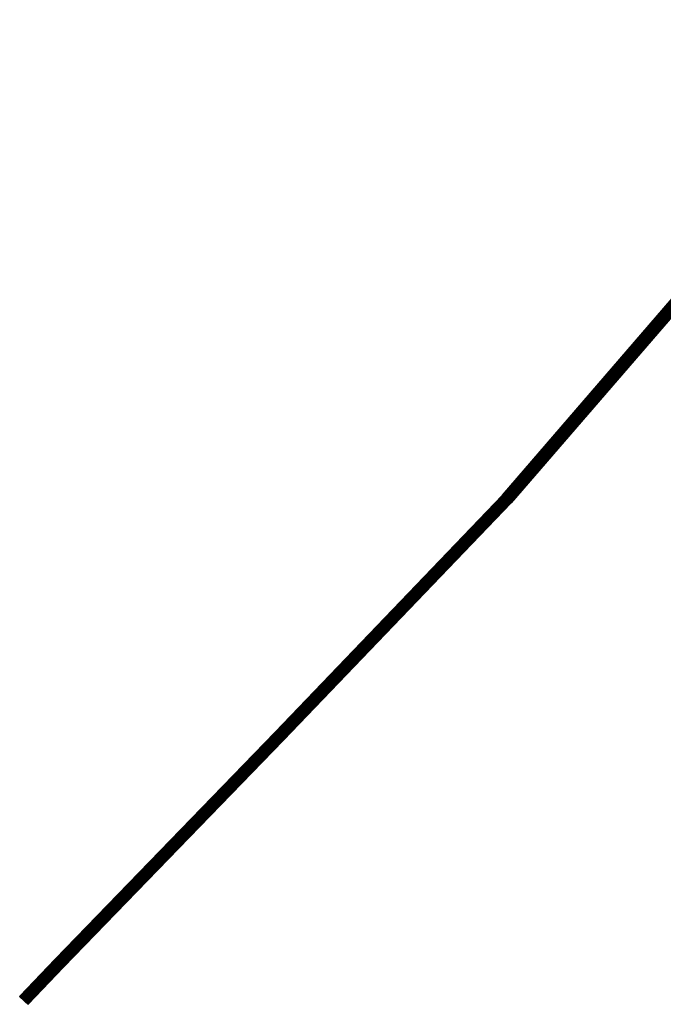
# Model space of a CAD drawing. Header units: metres. Extents: x 93672 to 93855, y 1247193 to 1247330.
# Tile 1 of 256: x 93671.96 to 93678.53, y 1247192.81 to 1247202.88. Entities that reach past the tile are written whole.
import ezdxf

# ---------------------------------------------------------------- set-up
doc = ezdxf.new("R2010")
doc.units = ezdxf.units.M
doc.layers.add('BKK_lavspent_jord_flyttes', color=160, linetype='Continuous')

msp = doc.modelspace()

# ---------------------------------------------------------------- meshes
at = {"layer": 'BKK_lavspent_jord_flyttes'}
mesh = msp.add_polyface(dxfattribs=at)
corners = [(93681.13, 1247202.883, 0.941), (93679.068, 1247200.39, 0.951), (93679.072, 1247200.386, 0.945), (93681.134, 1247202.88, 0.935), (93679.076, 1247200.383, 0.939), (93681.138, 1247202.877, 0.929), (93679.078, 1247200.381, 0.932), (93681.141, 1247202.875, 0.922), (93679.081, 1247200.379, 0.925), (93681.143, 1247202.873, 0.915), (93679.082, 1247200.377, 0.918), (93681.144, 1247202.872, 0.908), (93679.083, 1247200.377, 0.91), (93681.145, 1247202.871, 0.9), (93679.083, 1247200.377, 0.902), (93681.145, 1247202.871, 0.892), (93679.082, 1247200.377, 0.895), (93681.144, 1247202.872, 0.885), (93679.081, 1247200.379, 0.887), (93681.143, 1247202.873, 0.877), (93679.078, 1247200.38, 0.88), (93681.141, 1247202.875, 0.87), (93679.075, 1247200.383, 0.874), (93681.138, 1247202.877, 0.863), (93679.072, 1247200.386, 0.867), (93681.134, 1247202.88, 0.857), (93679.068, 1247200.389, 0.862), (93681.13, 1247202.883, 0.852), (93679.063, 1247200.393, 0.857), (93678.991, 1247200.454, 0.906), (93676.889, 1247198.021, 0.932), (93678.992, 1247200.454, 0.914), (93676.89, 1247198.02, 0.939), (93678.993, 1247200.453, 0.921), (93676.892, 1247198.018, 0.946), (93678.995, 1247200.451, 0.929), (93676.895, 1247198.016, 0.953), (93678.997, 1247200.449, 0.936), (93676.898, 1247198.013, 0.96), (93679, 1247200.447, 0.942), (93676.902, 1247198.01, 0.966), (93679.004, 1247200.443, 0.948), (93676.906, 1247198.006, 0.971), (93679.009, 1247200.44, 0.953), (93676.911, 1247198.002, 0.975), (93679.013, 1247200.436, 0.958), (93676.916, 1247197.997, 0.979), (93679.019, 1247200.431, 0.961), (93676.921, 1247197.992, 0.981), (93679.024, 1247200.427, 0.964), (93676.926, 1247197.987, 0.983), (93679.03, 1247200.422, 0.966), (93676.932, 1247197.982, 0.984), (93679.036, 1247200.417, 0.966), (93676.938, 1247197.977, 0.984), (93679.042, 1247200.412, 0.966), (93676.943, 1247197.972, 0.982), (93679.047, 1247200.407, 0.965), (93676.949, 1247197.967, 0.98), (93679.053, 1247200.402, 0.963), (93676.954, 1247197.962, 0.977), (93679.058, 1247200.398, 0.959), (93676.959, 1247197.958, 0.973), (93679.063, 1247200.393, 0.955), (93676.963, 1247197.954, 0.968), (93676.959, 1247197.957, 0.875), (93676.954, 1247197.962, 0.871), (93679.058, 1247200.397, 0.853), (93676.948, 1247197.966, 0.868), (93679.053, 1247200.402, 0.85), (93676.943, 1247197.971, 0.865), (93679.047, 1247200.407, 0.848), (93676.937, 1247197.977, 0.864), (93679.041, 1247200.411, 0.847), (93676.932, 1247197.982, 0.864), (93679.035, 1247200.416, 0.846), (93676.926, 1247197.987, 0.865), (93679.03, 1247200.421, 0.847), (93676.921, 1247197.992, 0.866), (93679.024, 1247200.426, 0.849), (93676.915, 1247197.997, 0.869), (93679.018, 1247200.431, 0.851), (93676.91, 1247198.001, 0.873), (93679.013, 1247200.435, 0.855), (93676.906, 1247198.006, 0.877), (93679.008, 1247200.439, 0.859), (93676.901, 1247198.01, 0.882), (93679.004, 1247200.443, 0.865), (93676.898, 1247198.013, 0.888), (93679, 1247200.446, 0.87), (93676.895, 1247198.016, 0.894), (93678.997, 1247200.449, 0.877), (93676.892, 1247198.018, 0.901), (93678.995, 1247200.451, 0.884), (93676.89, 1247198.02, 0.909), (93678.993, 1247200.453, 0.891), (93676.889, 1247198.021, 0.916), (93678.992, 1247200.454, 0.899), (93676.889, 1247198.021, 0.924), (93678.991, 1247200.454, 0.906)]
mesh.append_faces([[corners[k] for k in face] for face in [(0, 1, 2), (3, 2, 4), (5, 4, 6), (7, 6, 8), (9, 8, 10), (11, 10, 12), (13, 12, 14), (15, 14, 16), (17, 16, 18), (19, 18, 20), (21, 20, 22), (23, 22, 24), (25, 24, 26), (27, 26, 28), (29, 30, 31), (31, 32, 33), (33, 34, 35), (35, 36, 37), (37, 38, 39), (39, 40, 41), (41, 42, 43), (43, 44, 45), (45, 46, 47), (47, 48, 49), (49, 50, 51), (51, 52, 53), (53, 54, 55), (55, 56, 57), (57, 58, 59), (59, 60, 61), (61, 62, 63), (63, 64, 1), (26, 65, 28), (28, 66, 67), (67, 68, 69), (69, 70, 71), (71, 72, 73), (73, 74, 75), (75, 76, 77), (77, 78, 79), (79, 80, 81), (81, 82, 83), (83, 84, 85), (85, 86, 87), (87, 88, 89), (89, 90, 91), (91, 92, 93), (93, 94, 95), (95, 96, 97), (97, 98, 99)]])
mesh = msp.add_polyface(dxfattribs=at)
corners = [(93678.991, 1247200.454, 0.906), (93676.889, 1247198.021, 0.924), (93676.889, 1247198.021, 0.932), (93678.992, 1247200.454, 0.914), (93676.89, 1247198.02, 0.939), (93678.993, 1247200.453, 0.921), (93676.892, 1247198.018, 0.946), (93678.995, 1247200.451, 0.929), (93676.895, 1247198.016, 0.953), (93678.997, 1247200.449, 0.936), (93676.898, 1247198.013, 0.96), (93679, 1247200.447, 0.942), (93676.902, 1247198.01, 0.966), (93679.004, 1247200.443, 0.948), (93676.906, 1247198.006, 0.971), (93679.009, 1247200.44, 0.953), (93676.911, 1247198.002, 0.975), (93679.013, 1247200.436, 0.958), (93676.916, 1247197.997, 0.979), (93679.019, 1247200.431, 0.961), (93676.921, 1247197.992, 0.981), (93679.024, 1247200.427, 0.964), (93676.926, 1247197.987, 0.983), (93679.03, 1247200.422, 0.966), (93676.932, 1247197.982, 0.984), (93679.036, 1247200.417, 0.966), (93676.938, 1247197.977, 0.984), (93679.042, 1247200.412, 0.966), (93676.943, 1247197.972, 0.982), (93679.047, 1247200.407, 0.965), (93676.949, 1247197.967, 0.98), (93679.053, 1247200.402, 0.963), (93676.954, 1247197.962, 0.977), (93679.058, 1247200.398, 0.959), (93676.959, 1247197.958, 0.973), (93679.063, 1247200.393, 0.955), (93676.963, 1247197.954, 0.968), (93679.068, 1247200.39, 0.951), (93676.967, 1247197.95, 0.963), (93679.072, 1247200.386, 0.945), (93676.971, 1247197.947, 0.957), (93679.076, 1247200.383, 0.939), (93676.973, 1247197.944, 0.95), (93679.078, 1247200.381, 0.932), (93676.976, 1247197.942, 0.943), (93679.081, 1247200.379, 0.925), (93676.977, 1247197.941, 0.935), (93679.082, 1247200.377, 0.918), (93676.978, 1247197.94, 0.928), (93679.083, 1247200.377, 0.91), (93676.978, 1247197.94, 0.92), (93679.083, 1247200.377, 0.902), (93676.977, 1247197.941, 0.912), (93679.082, 1247200.377, 0.895), (93676.975, 1247197.942, 0.905), (93679.081, 1247200.379, 0.887), (93676.973, 1247197.944, 0.898), (93679.078, 1247200.38, 0.88), (93676.97, 1247197.947, 0.891), (93679.075, 1247200.383, 0.874), (93676.967, 1247197.95, 0.885), (93679.072, 1247200.386, 0.867), (93676.963, 1247197.953, 0.879), (93679.068, 1247200.389, 0.862), (93676.959, 1247197.957, 0.875), (93679.063, 1247200.393, 0.857), (93676.954, 1247197.962, 0.871), (93679.058, 1247200.397, 0.853), (93676.948, 1247197.966, 0.868), (93679.053, 1247200.402, 0.85), (93676.943, 1247197.971, 0.865), (93679.047, 1247200.407, 0.848), (93676.937, 1247197.977, 0.864), (93679.041, 1247200.411, 0.847), (93676.932, 1247197.982, 0.864), (93679.035, 1247200.416, 0.846), (93676.926, 1247197.987, 0.865), (93679.03, 1247200.421, 0.847), (93676.921, 1247197.992, 0.866), (93679.024, 1247200.426, 0.849), (93676.915, 1247197.997, 0.869), (93679.018, 1247200.431, 0.851), (93676.91, 1247198.001, 0.873), (93679.013, 1247200.435, 0.855), (93676.906, 1247198.006, 0.877), (93679.008, 1247200.439, 0.859), (93676.901, 1247198.01, 0.882), (93679.004, 1247200.443, 0.865), (93676.898, 1247198.013, 0.888), (93679, 1247200.446, 0.87), (93676.895, 1247198.016, 0.894), (93678.997, 1247200.449, 0.877), (93676.892, 1247198.018, 0.901), (93678.995, 1247200.451, 0.884), (93676.89, 1247198.02, 0.909), (93678.993, 1247200.453, 0.891), (93676.889, 1247198.021, 0.916), (93678.992, 1247200.454, 0.899), (93676.889, 1247198.021, 0.924)]
mesh.append_faces([[corners[k] for k in face] for face in [(0, 1, 2), (3, 2, 4), (5, 4, 6), (7, 6, 8), (9, 8, 10), (11, 10, 12), (13, 12, 14), (15, 14, 16), (17, 16, 18), (19, 18, 20), (21, 20, 22), (23, 22, 24), (25, 24, 26), (27, 26, 28), (29, 28, 30), (31, 30, 32), (33, 32, 34), (35, 34, 36), (37, 36, 38), (37, 38, 39), (39, 40, 41), (41, 42, 43), (43, 44, 45), (45, 46, 47), (47, 48, 49), (49, 50, 51), (51, 52, 53), (53, 54, 55), (55, 56, 57), (57, 58, 59), (59, 60, 61), (61, 60, 62), (61, 62, 63), (63, 62, 64), (65, 64, 66), (67, 66, 68), (69, 68, 70), (71, 70, 72), (73, 72, 74), (75, 74, 76), (77, 76, 78), (79, 78, 80), (81, 80, 82), (83, 82, 84), (85, 84, 86), (87, 86, 88), (89, 88, 90), (91, 90, 92), (93, 92, 94), (95, 94, 96), (97, 96, 98)]])
mesh = msp.add_polyface(dxfattribs=at)
corners = [(93679.072, 1247200.386, 0.945), (93676.967, 1247197.95, 0.963), (93676.971, 1247197.947, 0.957), (93679.076, 1247200.383, 0.939), (93676.973, 1247197.944, 0.95), (93679.078, 1247200.381, 0.932), (93676.976, 1247197.942, 0.943), (93679.081, 1247200.379, 0.925), (93676.977, 1247197.941, 0.935), (93679.082, 1247200.377, 0.918), (93676.978, 1247197.94, 0.928), (93679.083, 1247200.377, 0.91), (93676.978, 1247197.94, 0.92), (93679.083, 1247200.377, 0.902), (93676.977, 1247197.941, 0.912), (93679.082, 1247200.377, 0.895), (93676.975, 1247197.942, 0.905), (93679.081, 1247200.379, 0.887), (93676.973, 1247197.944, 0.898), (93679.078, 1247200.38, 0.88), (93676.97, 1247197.947, 0.891), (93679.075, 1247200.383, 0.874), (93676.967, 1247197.95, 0.885), (93676.889, 1247198.021, 0.924), (93674.566, 1247195.596, 0.948), (93676.889, 1247198.021, 0.932), (93674.567, 1247195.595, 0.955), (93676.89, 1247198.02, 0.939), (93674.569, 1247195.593, 0.963), (93676.892, 1247198.018, 0.946), (93674.571, 1247195.591, 0.97), (93676.895, 1247198.016, 0.953), (93674.574, 1247195.588, 0.976), (93676.898, 1247198.013, 0.96), (93674.578, 1247195.584, 0.982), (93676.902, 1247198.01, 0.966), (93674.582, 1247195.58, 0.987), (93676.906, 1247198.006, 0.971), (93674.587, 1247195.576, 0.991), (93676.911, 1247198.002, 0.975), (93674.592, 1247195.571, 0.995), (93676.916, 1247197.997, 0.979), (93674.597, 1247195.566, 0.998), (93676.921, 1247197.992, 0.981), (93674.602, 1247195.561, 0.999), (93676.926, 1247197.987, 0.983), (93674.608, 1247195.556, 1), (93676.932, 1247197.982, 0.984), (93674.613, 1247195.55, 1), (93676.938, 1247197.977, 0.984), (93674.619, 1247195.545, 0.999), (93676.943, 1247197.972, 0.982), (93674.624, 1247195.54, 0.996), (93676.949, 1247197.967, 0.98), (93674.629, 1247195.535, 0.993), (93676.954, 1247197.962, 0.977), (93674.634, 1247195.531, 0.989), (93676.959, 1247197.958, 0.973), (93674.638, 1247195.526, 0.985), (93676.963, 1247197.954, 0.968), (93674.642, 1247195.523, 0.979), (93674.642, 1247195.522, 0.901), (93674.638, 1247195.526, 0.896), (93676.963, 1247197.953, 0.879), (93674.633, 1247195.53, 0.891), (93676.959, 1247197.957, 0.875), (93674.629, 1247195.535, 0.887), (93676.954, 1247197.962, 0.871), (93674.624, 1247195.54, 0.884), (93676.948, 1247197.966, 0.868), (93674.618, 1247195.545, 0.882), (93676.943, 1247197.971, 0.865), (93674.613, 1247195.55, 0.88), (93676.937, 1247197.977, 0.864), (93674.607, 1247195.555, 0.88), (93676.932, 1247197.982, 0.864), (93674.602, 1247195.561, 0.881), (93676.926, 1247197.987, 0.865), (93674.596, 1247195.566, 0.883), (93676.921, 1247197.992, 0.866), (93674.591, 1247195.571, 0.885), (93676.915, 1247197.997, 0.869), (93674.586, 1247195.576, 0.889), (93676.91, 1247198.001, 0.873), (93674.582, 1247195.58, 0.893), (93676.906, 1247198.006, 0.877), (93674.578, 1247195.584, 0.898), (93676.901, 1247198.01, 0.882), (93674.574, 1247195.587, 0.904), (93676.898, 1247198.013, 0.888), (93674.571, 1247195.59, 0.911), (93676.895, 1247198.016, 0.894), (93674.569, 1247195.593, 0.918), (93676.892, 1247198.018, 0.901), (93674.567, 1247195.594, 0.925), (93676.89, 1247198.02, 0.909), (93674.566, 1247195.595, 0.932), (93676.889, 1247198.021, 0.916), (93674.566, 1247195.596, 0.94), (93676.889, 1247198.021, 0.924)]
mesh.append_faces([[corners[k] for k in face] for face in [(0, 1, 2), (3, 2, 4), (5, 4, 6), (7, 6, 8), (9, 8, 10), (11, 10, 12), (13, 12, 14), (15, 14, 16), (17, 16, 18), (19, 18, 20), (21, 20, 22), (23, 24, 25), (25, 26, 27), (27, 28, 29), (29, 30, 31), (31, 32, 33), (33, 34, 35), (35, 36, 37), (37, 38, 39), (39, 40, 41), (41, 42, 43), (43, 44, 45), (45, 46, 47), (47, 48, 49), (49, 50, 51), (51, 52, 53), (53, 54, 55), (55, 56, 57), (57, 58, 59), (59, 60, 1), (20, 61, 22), (22, 62, 63), (63, 64, 65), (65, 66, 67), (67, 68, 69), (69, 70, 71), (71, 72, 73), (73, 74, 75), (75, 76, 77), (77, 78, 79), (79, 80, 81), (81, 82, 83), (83, 84, 85), (85, 86, 87), (87, 88, 89), (89, 90, 91), (91, 92, 93), (93, 94, 95), (95, 96, 97), (97, 98, 99)]])
mesh = msp.add_polyface(dxfattribs=at)
corners = [(93676.973, 1247197.944, 0.95), (93674.648, 1247195.517, 0.966), (93674.65, 1247195.515, 0.959), (93676.976, 1247197.942, 0.943), (93674.651, 1247195.513, 0.952), (93676.977, 1247197.941, 0.935), (93674.652, 1247195.513, 0.944), (93676.978, 1247197.94, 0.928), (93674.652, 1247195.513, 0.936), (93676.978, 1247197.94, 0.92), (93674.651, 1247195.513, 0.929), (93676.977, 1247197.941, 0.912), (93674.65, 1247195.515, 0.921), (93676.975, 1247197.942, 0.905), (93674.648, 1247195.517, 0.914), (93676.973, 1247197.944, 0.898), (93674.645, 1247195.519, 0.907), (93674.566, 1247195.596, 0.94), (93672.316, 1247193.273, 0.97), (93674.566, 1247195.596, 0.948), (93672.317, 1247193.272, 0.977), (93674.567, 1247195.595, 0.955), (93672.319, 1247193.27, 0.985), (93674.569, 1247195.593, 0.963), (93672.321, 1247193.268, 0.992), (93674.571, 1247195.591, 0.97), (93672.324, 1247193.265, 0.998), (93674.574, 1247195.588, 0.976), (93672.328, 1247193.262, 1.004), (93674.578, 1247195.584, 0.982), (93672.332, 1247193.258, 1.009), (93674.582, 1247195.58, 0.987), (93672.337, 1247193.254, 1.014), (93674.587, 1247195.576, 0.991), (93672.342, 1247193.249, 1.017), (93674.592, 1247195.571, 0.995), (93672.347, 1247193.244, 1.02), (93674.597, 1247195.566, 0.998), (93672.352, 1247193.239, 1.021), (93674.602, 1247195.561, 0.999), (93672.358, 1247193.233, 1.022), (93674.608, 1247195.556, 1), (93672.363, 1247193.228, 1.022), (93674.613, 1247195.55, 1), (93672.369, 1247193.223, 1.021), (93674.619, 1247195.545, 0.999), (93672.374, 1247193.218, 1.019), (93674.624, 1247195.54, 0.996), (93672.379, 1247193.213, 1.015), (93674.629, 1247195.535, 0.993), (93672.384, 1247193.208, 1.011), (93674.634, 1247195.531, 0.989), (93672.388, 1247193.204, 1.007), (93674.638, 1247195.526, 0.985), (93672.392, 1247193.2, 1.001), (93674.642, 1247195.523, 0.979), (93672.395, 1247193.197, 0.995), (93674.645, 1247195.519, 0.973), (93672.398, 1247193.195, 0.988), (93672.395, 1247193.197, 0.929), (93672.392, 1247193.2, 0.923), (93674.642, 1247195.522, 0.901), (93672.388, 1247193.204, 0.918), (93674.638, 1247195.526, 0.896), (93672.384, 1247193.208, 0.913), (93674.633, 1247195.53, 0.891), (93672.379, 1247193.212, 0.909), (93674.629, 1247195.535, 0.887), (93672.374, 1247193.217, 0.906), (93674.624, 1247195.54, 0.884), (93672.368, 1247193.222, 0.904), (93674.618, 1247195.545, 0.882), (93672.363, 1247193.228, 0.902), (93674.613, 1247195.55, 0.88), (93672.357, 1247193.233, 0.902), (93674.607, 1247195.555, 0.88), (93672.352, 1247193.238, 0.903), (93674.602, 1247195.561, 0.881), (93672.346, 1247193.243, 0.905), (93674.596, 1247195.566, 0.883), (93672.341, 1247193.248, 0.907), (93674.591, 1247195.571, 0.885), (93672.336, 1247193.253, 0.911), (93674.586, 1247195.576, 0.889), (93672.332, 1247193.257, 0.915), (93674.582, 1247195.58, 0.893), (93672.328, 1247193.261, 0.92), (93674.578, 1247195.584, 0.898), (93672.324, 1247193.265, 0.926), (93674.574, 1247195.587, 0.904), (93672.321, 1247193.268, 0.933), (93674.571, 1247195.59, 0.911), (93672.319, 1247193.27, 0.94), (93674.569, 1247195.593, 0.918), (93672.317, 1247193.272, 0.947), (93674.567, 1247195.594, 0.925), (93672.316, 1247193.273, 0.955), (93674.566, 1247195.595, 0.932), (93672.316, 1247193.273, 0.962), (93674.566, 1247195.596, 0.94)]
mesh.append_faces([[corners[k] for k in face] for face in [(0, 1, 2), (3, 2, 4), (5, 4, 6), (7, 6, 8), (9, 8, 10), (11, 10, 12), (13, 12, 14), (15, 14, 16), (17, 18, 19), (19, 20, 21), (21, 22, 23), (23, 24, 25), (25, 26, 27), (27, 28, 29), (29, 30, 31), (31, 32, 33), (33, 34, 35), (35, 36, 37), (37, 38, 39), (39, 40, 41), (41, 42, 43), (43, 44, 45), (45, 46, 47), (47, 48, 49), (49, 50, 51), (51, 52, 53), (53, 54, 55), (55, 56, 57), (57, 58, 1), (14, 59, 16), (16, 60, 61), (61, 62, 63), (63, 64, 65), (65, 66, 67), (67, 68, 69), (69, 70, 71), (71, 72, 73), (73, 74, 75), (75, 76, 77), (77, 78, 79), (79, 80, 81), (81, 82, 83), (83, 84, 85), (85, 86, 87), (87, 88, 89), (89, 90, 91), (91, 92, 93), (93, 94, 95), (95, 96, 97), (97, 98, 99)]])
mesh = msp.add_polyface(dxfattribs=at)
corners = [(93676.889, 1247198.021, 0.924), (93674.566, 1247195.596, 0.94), (93674.566, 1247195.596, 0.948), (93676.889, 1247198.021, 0.932), (93674.567, 1247195.595, 0.955), (93676.89, 1247198.02, 0.939), (93674.569, 1247195.593, 0.963), (93676.892, 1247198.018, 0.946), (93674.571, 1247195.591, 0.97), (93676.895, 1247198.016, 0.953), (93674.574, 1247195.588, 0.976), (93676.898, 1247198.013, 0.96), (93674.578, 1247195.584, 0.982), (93676.902, 1247198.01, 0.966), (93674.582, 1247195.58, 0.987), (93676.906, 1247198.006, 0.971), (93674.587, 1247195.576, 0.991), (93676.911, 1247198.002, 0.975), (93674.592, 1247195.571, 0.995), (93676.916, 1247197.997, 0.979), (93674.597, 1247195.566, 0.998), (93676.921, 1247197.992, 0.981), (93674.602, 1247195.561, 0.999), (93676.926, 1247197.987, 0.983), (93674.608, 1247195.556, 1), (93676.932, 1247197.982, 0.984), (93674.613, 1247195.55, 1), (93676.938, 1247197.977, 0.984), (93674.619, 1247195.545, 0.999), (93676.943, 1247197.972, 0.982), (93674.624, 1247195.54, 0.996), (93676.949, 1247197.967, 0.98), (93674.629, 1247195.535, 0.993), (93676.954, 1247197.962, 0.977), (93674.634, 1247195.531, 0.989), (93676.959, 1247197.958, 0.973), (93674.638, 1247195.526, 0.985), (93676.963, 1247197.954, 0.968), (93674.642, 1247195.523, 0.979), (93676.967, 1247197.95, 0.963), (93674.645, 1247195.519, 0.973), (93676.971, 1247197.947, 0.957), (93674.648, 1247195.517, 0.966), (93676.973, 1247197.944, 0.95), (93674.65, 1247195.515, 0.959), (93676.976, 1247197.942, 0.943), (93674.651, 1247195.513, 0.952), (93676.977, 1247197.941, 0.935), (93674.652, 1247195.513, 0.944), (93676.978, 1247197.94, 0.928), (93674.652, 1247195.513, 0.936), (93676.978, 1247197.94, 0.92), (93674.651, 1247195.513, 0.929), (93676.977, 1247197.941, 0.912), (93674.65, 1247195.515, 0.921), (93676.975, 1247197.942, 0.905), (93674.648, 1247195.517, 0.914), (93676.973, 1247197.944, 0.898), (93674.645, 1247195.519, 0.907), (93676.97, 1247197.947, 0.891), (93674.642, 1247195.522, 0.901), (93676.967, 1247197.95, 0.885), (93674.638, 1247195.526, 0.896), (93676.963, 1247197.953, 0.879), (93674.633, 1247195.53, 0.891), (93676.959, 1247197.957, 0.875), (93674.629, 1247195.535, 0.887), (93676.954, 1247197.962, 0.871), (93674.624, 1247195.54, 0.884), (93676.948, 1247197.966, 0.868), (93674.618, 1247195.545, 0.882), (93676.943, 1247197.971, 0.865), (93674.613, 1247195.55, 0.88), (93676.937, 1247197.977, 0.864), (93674.607, 1247195.555, 0.88), (93676.932, 1247197.982, 0.864), (93674.602, 1247195.561, 0.881), (93676.926, 1247197.987, 0.865), (93674.596, 1247195.566, 0.883), (93676.921, 1247197.992, 0.866), (93674.591, 1247195.571, 0.885), (93676.915, 1247197.997, 0.869), (93674.586, 1247195.576, 0.889), (93676.91, 1247198.001, 0.873), (93674.582, 1247195.58, 0.893), (93676.906, 1247198.006, 0.877), (93674.578, 1247195.584, 0.898), (93676.901, 1247198.01, 0.882), (93674.574, 1247195.587, 0.904), (93676.898, 1247198.013, 0.888), (93674.571, 1247195.59, 0.911), (93676.895, 1247198.016, 0.894), (93674.569, 1247195.593, 0.918), (93676.892, 1247198.018, 0.901), (93674.567, 1247195.594, 0.925), (93676.89, 1247198.02, 0.909), (93674.566, 1247195.595, 0.932), (93676.889, 1247198.021, 0.916), (93674.566, 1247195.596, 0.94)]
mesh.append_faces([[corners[k] for k in face] for face in [(0, 1, 2), (3, 2, 4), (5, 4, 6), (7, 6, 8), (9, 8, 10), (11, 10, 12), (13, 12, 14), (15, 14, 16), (17, 16, 18), (19, 18, 20), (21, 20, 22), (23, 22, 24), (25, 24, 26), (27, 26, 28), (29, 28, 30), (31, 30, 32), (33, 32, 34), (35, 34, 36), (37, 36, 38), (39, 38, 40), (39, 40, 41), (41, 40, 42), (41, 42, 43), (43, 44, 45), (45, 46, 47), (47, 48, 49), (49, 50, 51), (51, 52, 53), (53, 54, 55), (55, 56, 57), (57, 58, 59), (59, 58, 60), (61, 60, 62), (63, 62, 64), (65, 64, 66), (67, 66, 68), (69, 68, 70), (71, 70, 72), (73, 72, 74), (75, 74, 76), (77, 76, 78), (79, 78, 80), (81, 80, 82), (83, 82, 84), (85, 84, 86), (87, 86, 88), (89, 88, 90), (91, 90, 92), (93, 92, 94), (95, 94, 96), (97, 96, 98)]])
mesh = msp.add_polyface(dxfattribs=at)
corners = [(93674.566, 1247195.596, 0.94), (93672.316, 1247193.273, 0.962), (93672.316, 1247193.273, 0.97), (93674.566, 1247195.596, 0.948), (93672.317, 1247193.272, 0.977), (93674.567, 1247195.595, 0.955), (93672.319, 1247193.27, 0.985), (93674.567, 1247195.594, 0.925), (93672.317, 1247193.272, 0.947), (93672.316, 1247193.273, 0.955), (93674.566, 1247195.595, 0.932), (93672.316, 1247193.273, 0.962), (93671.958, 1247192.891, 0.988), (93671.961, 1247192.888, 0.995), (93672.321, 1247193.268, 0.992), (93671.964, 1247192.886, 1.001), (93672.324, 1247193.265, 0.998), (93671.968, 1247192.882, 1.007), (93672.328, 1247193.262, 1.004), (93671.972, 1247192.878, 1.012), (93672.332, 1247193.258, 1.009), (93671.976, 1247192.874, 1.017), (93672.337, 1247193.254, 1.014), (93671.981, 1247192.869, 1.02), (93672.342, 1247193.249, 1.017), (93671.987, 1247192.864, 1.023), (93672.347, 1247193.244, 1.02), (93671.992, 1247192.859, 1.025), (93672.352, 1247193.239, 1.021), (93671.998, 1247192.854, 1.026), (93672.358, 1247193.233, 1.022), (93672.003, 1247192.849, 1.025), (93672.363, 1247193.228, 1.022), (93672.009, 1247192.843, 1.024), (93672.369, 1247193.223, 1.021), (93672.014, 1247192.838, 1.022), (93672.374, 1247193.218, 1.019), (93672.019, 1247192.833, 1.019), (93672.379, 1247193.213, 1.015), (93672.024, 1247192.829, 1.015), (93672.384, 1247193.208, 1.011), (93672.028, 1247192.825, 1.01), (93672.388, 1247193.204, 1.007), (93672.032, 1247192.821, 1.004), (93672.392, 1247193.2, 1.001), (93672.035, 1247192.818, 0.998), (93672.395, 1247193.197, 0.995), (93672.038, 1247192.815, 0.992), (93672.398, 1247193.195, 0.988), (93672.04, 1247192.813, 0.984), (93672.4, 1247193.193, 0.981), (93672.041, 1247192.812, 0.977), (93672.402, 1247193.191, 0.974), (93672.042, 1247192.811, 0.969), (93672.402, 1247193.19, 0.966), (93672.042, 1247192.811, 0.962), (93672.402, 1247193.19, 0.958), (93672.041, 1247192.812, 0.954), (93672.401, 1247193.191, 0.951), (93672.04, 1247192.813, 0.947), (93672.4, 1247193.192, 0.943), (93672.038, 1247192.815, 0.94), (93672.398, 1247193.194, 0.936), (93672.035, 1247192.817, 0.933), (93672.395, 1247193.197, 0.929), (93672.032, 1247192.821, 0.927), (93672.392, 1247193.2, 0.923), (93672.028, 1247192.824, 0.921), (93672.388, 1247193.204, 0.918), (93672.023, 1247192.828, 0.916), (93672.384, 1247193.208, 0.913), (93672.019, 1247192.833, 0.912), (93672.379, 1247193.212, 0.909), (93672.013, 1247192.838, 0.909), (93672.374, 1247193.217, 0.906), (93672.008, 1247192.843, 0.907), (93672.368, 1247193.222, 0.904), (93672.003, 1247192.848, 0.906), (93672.363, 1247193.228, 0.902), (93671.997, 1247192.853, 0.906), (93672.357, 1247193.233, 0.902), (93671.991, 1247192.859, 0.906), (93672.352, 1247193.238, 0.903), (93671.986, 1247192.864, 0.908), (93672.346, 1247193.243, 0.905), (93671.981, 1247192.869, 0.911), (93672.341, 1247193.248, 0.907), (93671.976, 1247192.873, 0.914), (93672.336, 1247193.253, 0.911), (93671.971, 1247192.878, 0.919), (93672.332, 1247193.257, 0.915), (93671.967, 1247192.882, 0.924), (93672.328, 1247193.261, 0.92), (93671.964, 1247192.885, 0.93), (93672.324, 1247193.265, 0.926), (93671.961, 1247192.888, 0.936), (93672.321, 1247193.268, 0.933), (93671.958, 1247192.89, 0.943), (93672.319, 1247193.27, 0.94), (93671.957, 1247192.892, 0.95)]
mesh.append_faces([[corners[k] for k in face] for face in [(0, 1, 2), (3, 2, 4), (5, 4, 6), (7, 8, 9), (10, 9, 11), (4, 12, 6), (6, 13, 14), (14, 15, 16), (16, 17, 18), (18, 19, 20), (20, 21, 22), (22, 23, 24), (24, 25, 26), (26, 27, 28), (28, 29, 30), (30, 31, 32), (32, 33, 34), (34, 35, 36), (36, 37, 38), (38, 39, 40), (40, 41, 42), (42, 43, 44), (44, 45, 46), (46, 47, 48), (48, 49, 50), (50, 51, 52), (52, 53, 54), (54, 55, 56), (56, 57, 58), (58, 59, 60), (60, 61, 62), (62, 63, 64), (64, 65, 66), (66, 67, 68), (68, 69, 70), (70, 71, 72), (72, 73, 74), (74, 75, 76), (76, 77, 78), (78, 79, 80), (80, 81, 82), (82, 83, 84), (84, 85, 86), (86, 87, 88), (88, 89, 90), (90, 91, 92), (92, 93, 94), (94, 95, 96), (96, 97, 98), (98, 99, 8)]])
mesh = msp.add_polyface(dxfattribs=at)
corners = [(93674.569, 1247195.593, 0.963), (93672.319, 1247193.27, 0.985), (93672.321, 1247193.268, 0.992), (93674.571, 1247195.591, 0.97), (93672.324, 1247193.265, 0.998), (93674.574, 1247195.588, 0.976), (93672.328, 1247193.262, 1.004), (93674.578, 1247195.584, 0.982), (93672.332, 1247193.258, 1.009), (93674.582, 1247195.58, 0.987), (93672.337, 1247193.254, 1.014), (93674.587, 1247195.576, 0.991), (93672.342, 1247193.249, 1.017), (93674.592, 1247195.571, 0.995), (93672.347, 1247193.244, 1.02), (93674.597, 1247195.566, 0.998), (93672.352, 1247193.239, 1.021), (93674.602, 1247195.561, 0.999), (93672.358, 1247193.233, 1.022), (93674.608, 1247195.556, 1), (93672.363, 1247193.228, 1.022), (93674.613, 1247195.55, 1), (93672.369, 1247193.223, 1.021), (93674.619, 1247195.545, 0.999), (93672.374, 1247193.218, 1.019), (93674.624, 1247195.54, 0.996), (93672.379, 1247193.213, 1.015), (93674.629, 1247195.535, 0.993), (93672.384, 1247193.208, 1.011), (93674.634, 1247195.531, 0.989), (93672.388, 1247193.204, 1.007), (93674.638, 1247195.526, 0.985), (93672.392, 1247193.2, 1.001), (93674.642, 1247195.523, 0.979), (93672.395, 1247193.197, 0.995), (93674.645, 1247195.519, 0.973), (93672.398, 1247193.195, 0.988), (93674.648, 1247195.517, 0.966), (93672.4, 1247193.193, 0.981), (93674.65, 1247195.515, 0.959), (93672.402, 1247193.191, 0.974), (93674.651, 1247195.513, 0.952), (93672.402, 1247193.19, 0.966), (93674.652, 1247195.513, 0.944), (93672.402, 1247193.19, 0.958), (93674.652, 1247195.513, 0.936), (93672.401, 1247193.191, 0.951), (93674.651, 1247195.513, 0.929), (93672.4, 1247193.192, 0.943), (93674.65, 1247195.515, 0.921), (93672.398, 1247193.194, 0.936), (93674.648, 1247195.517, 0.914), (93672.395, 1247193.197, 0.929), (93674.645, 1247195.519, 0.907), (93672.392, 1247193.2, 0.923), (93674.642, 1247195.522, 0.901), (93672.388, 1247193.204, 0.918), (93674.638, 1247195.526, 0.896), (93672.384, 1247193.208, 0.913), (93674.633, 1247195.53, 0.891), (93672.379, 1247193.212, 0.909), (93674.629, 1247195.535, 0.887), (93672.374, 1247193.217, 0.906), (93674.624, 1247195.54, 0.884), (93672.368, 1247193.222, 0.904), (93674.618, 1247195.545, 0.882), (93672.363, 1247193.228, 0.902), (93674.613, 1247195.55, 0.88), (93672.357, 1247193.233, 0.902), (93674.607, 1247195.555, 0.88), (93672.352, 1247193.238, 0.903), (93674.602, 1247195.561, 0.881), (93672.346, 1247193.243, 0.905), (93674.596, 1247195.566, 0.883), (93672.341, 1247193.248, 0.907), (93674.591, 1247195.571, 0.885), (93672.336, 1247193.253, 0.911), (93674.586, 1247195.576, 0.889), (93672.332, 1247193.257, 0.915), (93674.582, 1247195.58, 0.893), (93672.328, 1247193.261, 0.92), (93674.578, 1247195.584, 0.898), (93672.324, 1247193.265, 0.926), (93674.574, 1247195.587, 0.904), (93672.321, 1247193.268, 0.933), (93674.571, 1247195.59, 0.911), (93672.319, 1247193.27, 0.94), (93674.569, 1247195.593, 0.918), (93672.317, 1247193.272, 0.947)]
mesh.append_faces([[corners[k] for k in face] for face in [(0, 1, 2), (3, 2, 4), (5, 4, 6), (7, 6, 8), (9, 8, 10), (11, 10, 12), (13, 12, 14), (15, 14, 16), (17, 16, 18), (19, 18, 20), (21, 20, 22), (23, 22, 24), (25, 24, 26), (27, 26, 28), (29, 28, 30), (31, 30, 32), (33, 32, 34), (35, 34, 36), (37, 36, 38), (37, 38, 39), (39, 38, 40), (39, 40, 41), (41, 40, 42), (41, 42, 43), (43, 42, 44), (43, 44, 45), (45, 44, 46), (45, 46, 47), (47, 46, 48), (47, 48, 49), (49, 48, 50), (49, 50, 51), (51, 50, 52), (53, 52, 54), (55, 54, 56), (57, 56, 58), (59, 58, 60), (61, 60, 62), (63, 62, 64), (65, 64, 66), (67, 66, 68), (69, 68, 70), (71, 70, 72), (73, 72, 74), (75, 74, 76), (77, 76, 78), (79, 78, 80), (81, 80, 82), (83, 82, 84), (85, 84, 86), (87, 86, 88)]])
mesh = msp.add_polyface(dxfattribs=at)
corners = [(93672.316, 1247193.273, 0.962), (93671.955, 1247192.894, 0.966), (93671.956, 1247192.893, 0.973), (93672.316, 1247193.273, 0.97), (93671.957, 1247192.892, 0.981), (93672.317, 1247193.272, 0.977), (93671.958, 1247192.891, 0.988), (93672.319, 1247193.27, 0.985), (93671.961, 1247192.888, 0.995), (93672.321, 1247193.268, 0.992), (93671.964, 1247192.886, 1.001), (93672.324, 1247193.265, 0.998), (93671.968, 1247192.882, 1.007), (93672.328, 1247193.262, 1.004), (93671.972, 1247192.878, 1.012), (93672.332, 1247193.258, 1.009), (93671.976, 1247192.874, 1.017), (93672.337, 1247193.254, 1.014), (93671.981, 1247192.869, 1.02), (93672.342, 1247193.249, 1.017), (93671.987, 1247192.864, 1.023), (93672.347, 1247193.244, 1.02), (93671.992, 1247192.859, 1.025), (93672.352, 1247193.239, 1.021), (93671.998, 1247192.854, 1.026), (93672.358, 1247193.233, 1.022), (93672.003, 1247192.849, 1.025), (93672.363, 1247193.228, 1.022), (93672.009, 1247192.843, 1.024), (93672.369, 1247193.223, 1.021), (93672.014, 1247192.838, 1.022), (93672.374, 1247193.218, 1.019), (93672.019, 1247192.833, 1.019), (93672.379, 1247193.213, 1.015), (93672.024, 1247192.829, 1.015), (93672.384, 1247193.208, 1.011), (93672.028, 1247192.825, 1.01), (93672.388, 1247193.204, 1.007), (93672.032, 1247192.821, 1.004), (93672.392, 1247193.2, 1.001), (93672.035, 1247192.818, 0.998), (93672.395, 1247193.197, 0.995), (93672.038, 1247192.815, 0.992), (93672.398, 1247193.195, 0.988), (93672.04, 1247192.813, 0.984), (93672.4, 1247193.193, 0.981), (93672.041, 1247192.812, 0.977), (93672.401, 1247193.191, 0.951), (93672.041, 1247192.812, 0.954), (93672.04, 1247192.813, 0.947), (93672.4, 1247193.192, 0.943), (93672.038, 1247192.815, 0.94), (93672.398, 1247193.194, 0.936), (93672.035, 1247192.817, 0.933), (93672.395, 1247193.197, 0.929), (93672.032, 1247192.821, 0.927), (93672.392, 1247193.2, 0.923), (93672.028, 1247192.824, 0.921), (93672.388, 1247193.204, 0.918), (93672.023, 1247192.828, 0.916), (93672.384, 1247193.208, 0.913), (93672.019, 1247192.833, 0.912), (93672.379, 1247193.212, 0.909), (93672.013, 1247192.838, 0.909), (93672.374, 1247193.217, 0.906), (93672.008, 1247192.843, 0.907), (93672.368, 1247193.222, 0.904), (93672.003, 1247192.848, 0.906), (93672.363, 1247193.228, 0.902), (93671.997, 1247192.853, 0.906), (93672.357, 1247193.233, 0.902), (93671.991, 1247192.859, 0.906), (93672.352, 1247193.238, 0.903), (93671.986, 1247192.864, 0.908), (93672.346, 1247193.243, 0.905), (93671.981, 1247192.869, 0.911), (93672.341, 1247193.248, 0.907), (93671.976, 1247192.873, 0.914), (93672.336, 1247193.253, 0.911), (93671.971, 1247192.878, 0.919), (93672.332, 1247193.257, 0.915), (93671.967, 1247192.882, 0.924), (93672.328, 1247193.261, 0.92), (93671.964, 1247192.885, 0.93), (93672.324, 1247193.265, 0.926), (93671.961, 1247192.888, 0.936), (93672.321, 1247193.268, 0.933), (93671.958, 1247192.89, 0.943), (93672.319, 1247193.27, 0.94), (93671.957, 1247192.892, 0.95), (93672.317, 1247193.272, 0.947), (93671.955, 1247192.893, 0.958), (93672.316, 1247193.273, 0.955), (93671.955, 1247192.894, 0.966), (93672.316, 1247193.273, 0.962)]
mesh.append_faces([[corners[k] for k in face] for face in [(0, 1, 2), (0, 2, 3), (3, 2, 4), (3, 4, 5), (5, 4, 6), (7, 6, 8), (9, 8, 10), (11, 10, 12), (13, 12, 14), (15, 14, 16), (17, 16, 18), (19, 18, 20), (21, 20, 22), (23, 22, 24), (25, 24, 26), (27, 26, 28), (29, 28, 30), (31, 30, 32), (33, 32, 34), (35, 34, 36), (37, 36, 38), (39, 38, 40), (41, 40, 42), (43, 42, 44), (45, 44, 46), (47, 48, 49), (50, 49, 51), (52, 51, 53), (54, 53, 55), (56, 55, 57), (58, 57, 59), (60, 59, 61), (62, 61, 63), (64, 63, 65), (66, 65, 67), (68, 67, 69), (70, 69, 71), (72, 71, 73), (74, 73, 75), (76, 75, 77), (78, 77, 79), (80, 79, 81), (82, 81, 83), (84, 83, 85), (86, 85, 87), (88, 87, 89), (90, 89, 91), (90, 91, 92), (92, 91, 93), (92, 93, 94)]])
mesh = msp.add_polyface(dxfattribs=at)
corners = [(93672.402, 1247193.191, 0.974), (93672.041, 1247192.812, 0.977), (93672.042, 1247192.811, 0.969), (93672.402, 1247193.19, 0.966), (93672.042, 1247192.811, 0.962), (93672.402, 1247193.19, 0.958), (93672.041, 1247192.812, 0.954), (93672.04, 1247192.813, 0.947), (93672.003, 1247192.849, 1.025), (93671.992, 1247192.859, 1.025), (93671.998, 1247192.854, 1.026), (93672.038, 1247192.815, 0.992), (93672.04, 1247192.813, 0.984), (93672.032, 1247192.821, 0.927), (93672.035, 1247192.817, 0.933), (93672.038, 1247192.815, 0.94), (93672.023, 1247192.828, 0.916), (93672.028, 1247192.824, 0.921), (93672.032, 1247192.821, 1.004), (93672.024, 1247192.829, 1.015), (93672.028, 1247192.825, 1.01), (93672.019, 1247192.833, 1.019), (93672.009, 1247192.843, 1.024), (93672.014, 1247192.838, 1.022), (93672.035, 1247192.818, 0.998), (93672.013, 1247192.838, 0.909), (93672.019, 1247192.833, 0.912), (93671.997, 1247192.853, 0.906), (93672.008, 1247192.843, 0.907), (93672.003, 1247192.848, 0.906), (93671.986, 1247192.864, 0.908), (93671.991, 1247192.859, 0.906), (93671.967, 1247192.882, 0.924), (93671.987, 1247192.864, 1.023), (93671.976, 1247192.874, 1.017), (93671.981, 1247192.869, 1.02), (93671.981, 1247192.869, 0.911), (93671.971, 1247192.878, 0.919), (93671.976, 1247192.873, 0.914), (93671.964, 1247192.886, 1.001), (93671.972, 1247192.878, 1.012), (93671.957, 1247192.892, 0.981), (93671.968, 1247192.882, 1.007), (93671.955, 1247192.893, 0.958), (93671.961, 1247192.888, 0.936), (93671.964, 1247192.885, 0.93), (93671.958, 1247192.891, 0.988), (93671.961, 1247192.888, 0.995), (93671.958, 1247192.89, 0.943), (93671.957, 1247192.892, 0.95), (93671.955, 1247192.894, 0.966), (93671.956, 1247192.893, 0.973)]
mesh.append_faces([[corners[k] for k in face] for face in [(0, 1, 2), (3, 2, 4), (5, 4, 6), (7, 4, 6), (4, 7, 2), (8, 9, 10), (11, 1, 2), (1, 11, 12), (13, 7, 14), (7, 13, 2), (14, 7, 15), (2, 16, 11), (16, 2, 13), (16, 13, 17), (18, 19, 20), (21, 22, 23), (22, 21, 24), (21, 18, 24), (18, 21, 19), (22, 24, 11), (25, 16, 26), (22, 11, 16), (27, 16, 25), (27, 25, 28), (27, 28, 29), (27, 30, 16), (30, 27, 31), (32, 16, 30), (16, 32, 22), (33, 34, 35), (34, 33, 9), (34, 9, 8), (34, 8, 22), (32, 30, 36), (22, 32, 34), (32, 36, 37), (37, 36, 38), (34, 39, 40), (41, 34, 32), (34, 41, 39), (40, 39, 42), (43, 32, 44), (32, 43, 41), (44, 32, 45), (39, 46, 47), (39, 41, 46), (43, 44, 48), (43, 48, 49), (50, 41, 43), (41, 50, 51)]])

doc.saveas('drawing.dxf')
